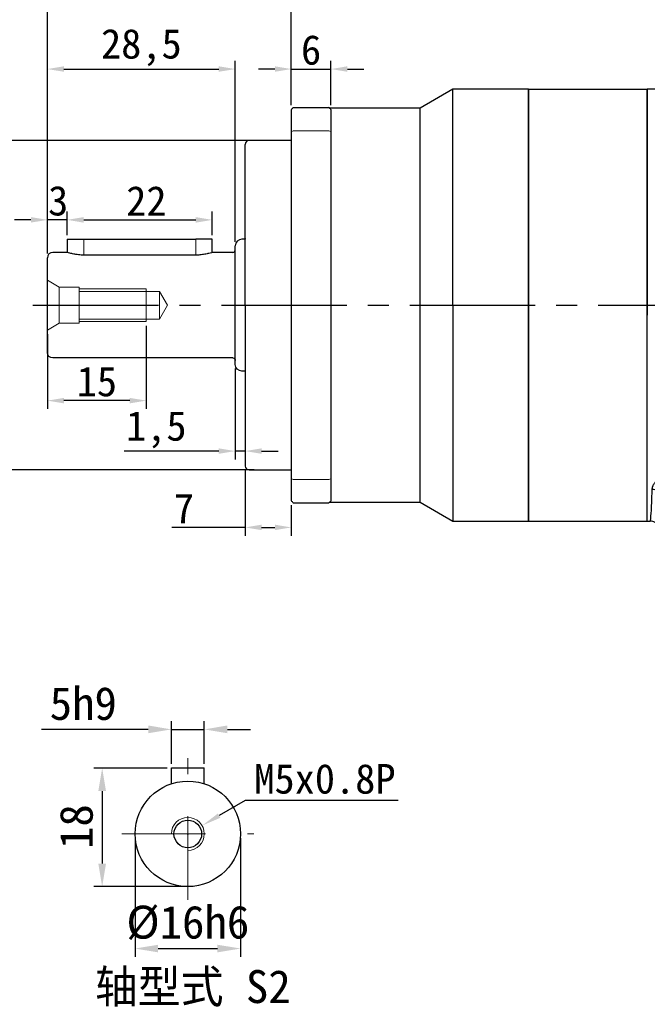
# Model space of a CAD drawing. Header units: millimetres. Extents: x 1351 to 1855, y 1009 to 1363.
# Tile 8 of 12: x 1527 to 1622, y 1135 to 1284. Entities that reach past the tile are written whole.
import ezdxf

# ---------------------------------------------------------------- set-up
doc = ezdxf.new("R2010")
doc.units = ezdxf.units.MM
doc.header["$PDSIZE"] = -5
for name, pattern in [('ACAD_ISO10W100', [18, 12, -3, 0, -3]), ('CENTER2', [28.575, 19.05, -3.175, 3.175, -3.175]), ('DASHED', [19.05, 12.7, -6.35]), ('JIS_02_2.0', [3, 2, -1])]:
    doc.linetypes.add(name, pattern=pattern)
doc.layers.get('0').update_dxf_attribs({"lineweight": 18})
doc.layers.get('Defpoints').update_dxf_attribs({"lineweight": 18})
doc.layers.add('3中心线层', color=1, linetype='CENTER2')
for name, color, linetype, lineweight in [('中心线', 7, 'JIS_02_2.0', 13), ('中心线层', 7, 'ACAD_ISO10W100', 20), ('尺寸线', 7, 'Continuous', 18), ('尺寸线层', 3, 'Continuous', 18), ('标注线', 7, 'Continuous', 20), ('粗实线', 7, 'Continuous', 50), ('细实线', 7, 'Continuous', 18)]:
    doc.layers.add(name, color=color, linetype=linetype, lineweight=lineweight)
doc.styles.add('工程字', font='txt')
doc.dimstyles.new('DIMSTYLE_17', dxfattribs={"dimtxt": 8, "dimasz": 12, "dimexe": 0.18, "dimexo": 0.0625, "dimgap": 0.09, "dimtad": 1, "dimtih": 1, "dimtoh": 1, "dimdec": 3, "dimdsep": 46, "dimtxsty": 'Standard', "dimblk": '_CAXARROW', "dimcen": 0.09, "dimdle": 24, "dimadec": 0, "dimazin": 0, "dimtfac": 0.7, "dimtdec": 3, "dimtofl": 0, "dimtmove": 0, "dimatfit": 3, "dimfxl": 1, "dimtolj": 1, "dimarcsym": 0})
doc.dimstyles.new('ISO-25', dxfattribs={"dimtxt": 4.5, "dimasz": 1, "dimexe": 1.25, "dimexo": 0.625, "dimtad": 1, "dimtxsty": '工程字', "dimcen": 2.5, "dimdle": 2, "dimadec": 0, "dimazin": 0, "dimtfac": 1, "dimtmove": 0, "dimatfit": 3, "dimfxl": 1, "dimarcsym": 0})
doc.dimstyles.new('副本 ISO-25', dxfattribs={"dimtxt": 4.5, "dimasz": 2.5, "dimexe": 1.25, "dimexo": 0.625, "dimtad": 1, "dimtxsty": '工程字', "dimcen": 2.5, "dimdle": 5, "dimadec": 0, "dimazin": 0, "dimtfac": 1, "dimtmove": 0, "dimatfit": 3, "dimfxl": 1, "dimtolj": 1, "dimarcsym": 0})

# ---------------------------------------------------------------- blocks, each defined once
blk = doc.blocks.new('*D13')
at = {"layer": 'Defpoints', "color": 0, "lineweight": -2}
for p in [(1568.38, 1285.9), (1568.38, 1270.6), (1654.38, 1240.9)]:
    blk.add_point(p, dxfattribs=at)
at = {"layer": '尺寸线层', "color": 0, "lineweight": -2}
for p, q in [((1568.38, 1271.22), (1568.38, 1287.15)), ((1654.38, 1241.52), (1654.38, 1287.15)), ((1651.88, 1285.9), (1570.88, 1285.9))]:
    blk.add_line(p, q, dxfattribs=at)
for points in [[(1570.88, 1286.32), (1570.88, 1285.48), (1568.38, 1285.9)], [(1651.88, 1285.48), (1651.88, 1286.32), (1654.38, 1285.9)]]:
    blk.add_solid(points, dxfattribs=at)
at = {"layer": '尺寸线层', "color": 0, "insert": (1611.38, 1288.77), "char_height": 4.5, "attachment_point": 5, "style": '工程字'}
blk.add_mtext('\\A1;86', dxfattribs=at)
blk = doc.blocks.new('*D14')
at = {"layer": 'Defpoints', "color": 0, "lineweight": -2}
for p in [(1531.38, 1294.74), (1531.38, 1248.1), (1684.38, 1220.37)]:
    blk.add_point(p, dxfattribs=at)
at = {"layer": '尺寸线层', "color": 0, "lineweight": -2}
for p, q in [((1531.38, 1248.72), (1531.38, 1295.99)), ((1684.38, 1221), (1684.38, 1295.99)), ((1681.88, 1294.74), (1533.88, 1294.74))]:
    blk.add_line(p, q, dxfattribs=at)
for points in [[(1533.88, 1295.16), (1533.88, 1294.32), (1531.38, 1294.74)], [(1681.88, 1294.32), (1681.88, 1295.16), (1684.38, 1294.74)]]:
    blk.add_solid(points, dxfattribs=at)
at = {"layer": '尺寸线层', "color": 0, "insert": (1607.88, 1297.62), "char_height": 4.5, "attachment_point": 5, "style": '工程字'}
blk.add_mtext('\\A1;153', dxfattribs=at)
blk = doc.blocks.new('*D21')
at = {"layer": 'Defpoints', "color": 0, "lineweight": -2}
for p in [(1555.18, 1176.54), (1550.18, 1170.68), (1555.18, 1170.68)]:
    blk.add_point(p, dxfattribs=at)
at = {"layer": '尺寸线层', "color": 0, "linetype": 'ByBlock', "lineweight": -2}
for p, q in [((1550.18, 1171.31), (1550.18, 1177.79)), ((1555.18, 1171.31), (1555.18, 1177.79)), ((1546.68, 1176.54), (1530.46, 1176.54)), ((1550.18, 1176.54), (1555.18, 1176.54)), ((1558.68, 1176.54), (1562.18, 1176.54))]:
    blk.add_line(p, q, dxfattribs=at)
at = {"layer": '尺寸线层', "color": 0, "lineweight": -2}
for points in [[(1546.68, 1175.96), (1546.68, 1177.13), (1550.18, 1176.54)], [(1558.68, 1177.13), (1558.68, 1175.96), (1555.18, 1176.54)]]:
    blk.add_solid(points, dxfattribs=at)
at = {"layer": '尺寸线层', "color": 0, "insert": (1536.82, 1180.44), "char_height": 5, "attachment_point": 5, "style": '工程字'}
blk.add_mtext('5h9', dxfattribs=at)
blk = doc.blocks.new('*D22')
at = {"layer": 'Defpoints', "color": 0, "lineweight": -2}
for p in [(1550.18, 1170.68), (1539.69, 1152.68), (1552.68, 1152.68)]:
    blk.add_point(p, dxfattribs=at)
at = {"layer": '尺寸线层', "color": 0, "linetype": 'ByBlock', "lineweight": -2}
for p, q in [((1549.55, 1170.68), (1538.44, 1170.68)), ((1539.69, 1167.18), (1539.69, 1156.18)), ((1552.05, 1152.68), (1538.44, 1152.68))]:
    blk.add_line(p, q, dxfattribs=at)
at = {"layer": '尺寸线层', "color": 0, "lineweight": -2}
for points in [[(1540.27, 1167.18), (1539.1, 1167.18), (1539.69, 1170.68)], [(1539.1, 1156.18), (1540.27, 1156.18), (1539.69, 1152.68)]]:
    blk.add_solid(points, dxfattribs=at)
at = {"layer": '尺寸线层', "color": 0, "insert": (1535.79, 1161.79), "char_height": 5, "attachment_point": 5, "rotation": 90, "style": '工程字'}
blk.add_mtext('18', dxfattribs=at)
blk = doc.blocks.new('*D23')
at = {"layer": 'Defpoints', "color": 0, "lineweight": -2}
for p in [(1544.68, 1160.68), (1560.68, 1160.68), (1560.68, 1143.29)]:
    blk.add_point(p, dxfattribs=at)
at = {"layer": '尺寸线层', "color": 0, "linetype": 'ByBlock', "lineweight": -2}
for p, q in [((1544.68, 1160.06), (1544.68, 1142.04)), ((1560.68, 1160.06), (1560.68, 1142.04)), ((1548.18, 1143.29), (1557.18, 1143.29))]:
    blk.add_line(p, q, dxfattribs=at)
at = {"layer": '尺寸线层', "color": 0, "lineweight": -2}
for points in [[(1548.18, 1143.87), (1548.18, 1142.71), (1544.68, 1143.29)], [(1557.18, 1142.71), (1557.18, 1143.87), (1560.68, 1143.29)]]:
    blk.add_solid(points, dxfattribs=at)
at = {"layer": '尺寸线层', "color": 0, "insert": (1552.68, 1147.19), "char_height": 5, "attachment_point": 5, "style": '工程字'}
blk.add_mtext('%%C16h6', dxfattribs=at)
blk = doc.blocks.new('_CAXARROW')
blk.add_hatch(color=0).paths.add_polyline_path([(0, 0), (-1, 0.125), (-1, -0.125)], flags=0)
blk = doc.blocks.new('*D24')
at = {"layer": 'Defpoints', "color": 0, "lineweight": -2}
for p in [(1554.84, 1161.94), (1550.52, 1159.42)]:
    blk.add_point(p, dxfattribs=at)
at = {"layer": '尺寸线层', "color": 0, "linetype": 'Continuous', "lineweight": -2}
for p, q in [((1561.37, 1165.76), (1557.43, 1163.46)), ((1584.6, 1165.76), (1561.37, 1165.76)), ((1552.59, 1160.68), (1552.77, 1160.68)), ((1552.68, 1160.59), (1552.68, 1160.77))]:
    blk.add_line(p, q, dxfattribs=at)
at = {"layer": '尺寸线层', "color": 0, "lineweight": -2, "xscale": 3, "yscale": 3, "zscale": 3, "rotation": 210.3010392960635}
blk.add_blockref('_CAXARROW', (1554.84, 1161.94), dxfattribs=at)
at = {"layer": '尺寸线层', "color": 0, "insert": (1573.48, 1169.01), "char_height": 4.5, "attachment_point": 5, "style": '工程字'}
blk.add_mtext('\\A1;M5x0.8P', dxfattribs=at)
blk = doc.blocks.new('_FILLED')
at = {"linetype": 'ByBlock'}
blk.add_hatch(color=0, dxfattribs=at).paths.add_polyline_path([(0, 0), (-1, 0.133), (-1, -0.133)], flags=0)
blk = doc.blocks.new('*D31')
at = {"layer": 'Defpoints', "color": 0, "lineweight": -2}
for p in [(1563.38, 1265.9), (1522.17, 1215.9), (1563.38, 1215.9)]:
    blk.add_point(p, dxfattribs=at)
at = {"layer": '尺寸线层', "color": 0, "lineweight": -2}
for p, q in [((1562.76, 1265.9), (1520.92, 1265.9)), ((1522.17, 1263.4), (1522.17, 1218.4)), ((1562.76, 1215.9), (1520.92, 1215.9))]:
    blk.add_line(p, q, dxfattribs=at)
for points in [[(1522.59, 1263.4), (1521.76, 1263.4), (1522.17, 1265.9)], [(1521.76, 1218.4), (1522.59, 1218.4), (1522.17, 1215.9)]]:
    blk.add_solid(points, dxfattribs=at)
at = {"layer": '尺寸线层', "color": 0, "insert": (1519.3, 1240.69), "char_height": 4.5, "attachment_point": 5, "rotation": 90, "style": '工程字'}
blk.add_mtext('\\A1;%%C50h7', dxfattribs=at)
blk = doc.blocks.new('*D32')
at = {"layer": 'Defpoints', "color": 0, "lineweight": -2}
for p in [(1568.38, 1285.9), (1568.38, 1274.6), (1531.38, 1252.1)]:
    blk.add_point(p, dxfattribs=at)
at = {"layer": '尺寸线层', "color": 0, "lineweight": -2}
for p, q in [((1531.38, 1252.72), (1531.38, 1287.15)), ((1568.38, 1275.22), (1568.38, 1287.15)), ((1533.88, 1285.9), (1565.88, 1285.9))]:
    blk.add_line(p, q, dxfattribs=at)
for points in [[(1533.88, 1286.32), (1533.88, 1285.48), (1531.38, 1285.9)], [(1565.88, 1285.48), (1565.88, 1286.32), (1568.38, 1285.9)]]:
    blk.add_solid(points, dxfattribs=at)
at = {"layer": '尺寸线层', "color": 0, "insert": (1548.54, 1288.77), "char_height": 4.5, "attachment_point": 5, "style": '工程字'}
blk.add_mtext('\\A1;37', dxfattribs=at)
blk = doc.blocks.new('*D33')
at = {"layer": 'Defpoints', "color": 0, "lineweight": -2}
for p in [(1531.38, 1253.84), (1534.38, 1250.9), (1531.38, 1248.1)]:
    blk.add_point(p, dxfattribs=at)
at = {"layer": '尺寸线层', "color": 0, "lineweight": -2}
for p, q in [((1531.38, 1248.72), (1531.38, 1255.09)), ((1534.38, 1251.52), (1534.38, 1255.09)), ((1528.88, 1253.84), (1526.38, 1253.84)), ((1534.38, 1253.84), (1531.38, 1253.84)), ((1536.88, 1253.84), (1539.38, 1253.84))]:
    blk.add_line(p, q, dxfattribs=at)
for points in [[(1528.88, 1253.43), (1528.88, 1254.26), (1531.38, 1253.84)], [(1536.88, 1254.26), (1536.88, 1253.43), (1534.38, 1253.84)]]:
    blk.add_solid(points, dxfattribs=at)
at = {"layer": '尺寸线层', "color": 0, "insert": (1533.01, 1256.72), "char_height": 4.5, "attachment_point": 5, "style": '工程字'}
blk.add_mtext('\\A1;3', dxfattribs=at)
blk = doc.blocks.new('*D34')
at = {"layer": 'Defpoints', "color": 0, "lineweight": -2}
for p in [(1556.38, 1253.84), (1534.38, 1250.9), (1556.38, 1250.9)]:
    blk.add_point(p, dxfattribs=at)
at = {"layer": '尺寸线层', "color": 0, "lineweight": -2}
for p, q in [((1534.38, 1251.52), (1534.38, 1255.09)), ((1556.38, 1251.52), (1556.38, 1255.09)), ((1536.88, 1253.84), (1553.88, 1253.84))]:
    blk.add_line(p, q, dxfattribs=at)
for points in [[(1536.88, 1254.26), (1536.88, 1253.42), (1534.38, 1253.84)], [(1553.88, 1253.42), (1553.88, 1254.26), (1556.38, 1253.84)]]:
    blk.add_solid(points, dxfattribs=at)
at = {"layer": '尺寸线层', "color": 0, "insert": (1546.39, 1256.72), "char_height": 4.5, "attachment_point": 5, "style": '工程字'}
blk.add_mtext('\\A1;22', dxfattribs=at)
blk = doc.blocks.new('*D35')
at = {"layer": 'Defpoints', "color": 0, "lineweight": -2}
for p in [(1559.88, 1231.9), (1561.38, 1227.47), (1559.88, 1218.76)]:
    blk.add_point(p, dxfattribs=at)
at = {"layer": '尺寸线层', "color": 0, "lineweight": -2}
for p, q in [((1559.88, 1231.27), (1559.88, 1217.51)), ((1561.38, 1226.85), (1561.38, 1217.51)), ((1557.38, 1218.76), (1543.01, 1218.76)), ((1561.38, 1218.76), (1559.88, 1218.76)), ((1563.88, 1218.76), (1566.38, 1218.76))]:
    blk.add_line(p, q, dxfattribs=at)
for points in [[(1557.38, 1218.35), (1557.38, 1219.18), (1559.88, 1218.76)], [(1563.88, 1219.18), (1563.88, 1218.35), (1561.38, 1218.76)]]:
    blk.add_solid(points, dxfattribs=at)
at = {"layer": '尺寸线层', "color": 0, "insert": (1547.9, 1222.01), "char_height": 4.5, "attachment_point": 5, "style": '工程字'}
blk.add_mtext('\\A1;1,5', dxfattribs=at)
blk = doc.blocks.new('*D36')
at = {"layer": 'Defpoints', "color": 0, "lineweight": -2}
for p in [(1574.38, 1276.72), (1568.38, 1270.6), (1574.38, 1270.6)]:
    blk.add_point(p, dxfattribs=at)
at = {"layer": '尺寸线层', "color": 0, "lineweight": -2}
for p, q in [((1568.38, 1271.22), (1568.38, 1277.97)), ((1574.38, 1271.22), (1574.38, 1277.97)), ((1565.88, 1276.72), (1563.38, 1276.72)), ((1568.38, 1276.72), (1574.38, 1276.72)), ((1576.88, 1276.72), (1579.38, 1276.72))]:
    blk.add_line(p, q, dxfattribs=at)
for points in [[(1565.88, 1276.31), (1565.88, 1277.14), (1568.38, 1276.72)], [(1576.88, 1277.14), (1576.88, 1276.31), (1574.38, 1276.72)]]:
    blk.add_solid(points, dxfattribs=at)
at = {"layer": '尺寸线层', "color": 0, "insert": (1571.38, 1279.6), "char_height": 4.5, "attachment_point": 5, "style": '工程字'}
blk.add_mtext('\\A1;6', dxfattribs=at)
blk = doc.blocks.new('*D37')
at = {"layer": 'Defpoints', "color": 0, "lineweight": -2}
for p in [(1561.38, 1216.5), (1568.38, 1211.2), (1568.38, 1207.18)]:
    blk.add_point(p, dxfattribs=at)
at = {"layer": '尺寸线层', "color": 0, "lineweight": -2}
for p, q in [((1561.38, 1215.87), (1561.38, 1205.93)), ((1568.38, 1210.57), (1568.38, 1205.93)), ((1561.38, 1207.18), (1550.26, 1207.18)), ((1563.88, 1207.18), (1565.88, 1207.18))]:
    blk.add_line(p, q, dxfattribs=at)
for points in [[(1563.88, 1207.6), (1563.88, 1206.77), (1561.38, 1207.18)], [(1565.88, 1206.77), (1565.88, 1207.6), (1568.38, 1207.18)]]:
    blk.add_solid(points, dxfattribs=at)
at = {"layer": '尺寸线层', "color": 0, "insert": (1552.1, 1210.06), "char_height": 4.5, "attachment_point": 5, "style": '工程字'}
blk.add_mtext('\\A1;7', dxfattribs=at)
blk = doc.blocks.new('*D38')
at = {"layer": 'Defpoints', "color": 0, "lineweight": -2}
for p in [(1546.38, 1238.4), (1531.38, 1237.11), (1531.38, 1226.42)]:
    blk.add_point(p, dxfattribs=at)
at = {"layer": '尺寸线层', "color": 0, "lineweight": -2}
for p, q in [((1546.38, 1237.77), (1546.38, 1225.17)), ((1531.38, 1236.48), (1531.38, 1225.17)), ((1543.88, 1226.42), (1533.88, 1226.42))]:
    blk.add_line(p, q, dxfattribs=at)
for points in [[(1533.88, 1226.83), (1533.88, 1226), (1531.38, 1226.42)], [(1543.88, 1226), (1543.88, 1226.83), (1546.38, 1226.42)]]:
    blk.add_solid(points, dxfattribs=at)
at = {"layer": '尺寸线层', "color": 0, "insert": (1538.88, 1229.29), "char_height": 4.5, "attachment_point": 5, "style": '工程字'}
blk.add_mtext('\\A1;15', dxfattribs=at)
blk = doc.blocks.new('*D39')
at = {"layer": 'Defpoints', "color": 0, "lineweight": -2}
for p in [(1559.88, 1276.72), (1559.88, 1249.9), (1531.38, 1248.1)]:
    blk.add_point(p, dxfattribs=at)
at = {"layer": '尺寸线层', "color": 0, "lineweight": -2}
for p, q in [((1531.38, 1248.72), (1531.38, 1277.97)), ((1559.88, 1250.52), (1559.88, 1277.97)), ((1533.88, 1276.72), (1557.38, 1276.72))]:
    blk.add_line(p, q, dxfattribs=at)
for points in [[(1533.88, 1277.14), (1533.88, 1276.31), (1531.38, 1276.72)], [(1557.38, 1276.31), (1557.38, 1277.14), (1559.88, 1276.72)]]:
    blk.add_solid(points, dxfattribs=at)
at = {"layer": '尺寸线层', "color": 0, "insert": (1545.63, 1279.98), "char_height": 4.5, "attachment_point": 5, "style": '工程字'}
blk.add_mtext('\\A1;28,5', dxfattribs=at)
blk = doc.blocks.new('D64')
at = {"linetype": 'Continuous', "lineweight": 30}
for p, q in [((5.5, 62.01), (3.83, 61.04)), ((25.36, 62.28), (6.49, 62.28)), ((2.83, 60.78), (-2.64, 60.78)), ((-2.64, 28.03), (-2.64, 60.78)), ((26.36, 49.53), (26.36, 53.03)), ((29.36, 49.03), (26.86, 49.03)), ((-2.64, -4.72), (-2.64, 28.03)), ((50.36, 9), (50.36, 28.03)), ((50.86, 8.5), (58.36, 8.5)), ((59.36, -8.47), (59.36, 7.5)), ((-2.64, -4.72), (-2.2, -4.72)), ((-0.64, -8.47), (-0.64, -6.47)), ((-0.32, -8.47), (-0.64, -8.47)), ((0, -8.47), (-0.32, -8.47)), ((10.84, -8.47), (0, -8.47)), ((11.9, -8.47), (10.84, -8.47)), ((46.83, -8.47), (11.9, -8.47)), ((47.88, -8.47), (46.83, -8.47)), ((58.73, -8.47), (47.88, -8.47)), ((59.05, -8.47), (58.73, -8.47)), ((59.36, -8.47), (59.05, -8.47))]:
    blk.add_line(p, q, dxfattribs=at)
at = {"linetype": 'Continuous', "lineweight": 25}
for p, q in [((6.49, 7.58), (6.49, 62.28)), ((26.36, 61.03), (26.36, 61.28)), ((2.83, 60.78), (2.83, 5.7)), ((25.99, 15.22), (25.99, 28.03)), ((11.9, 11.93), (24.85, 11.93)), ((11.9, 11), (11.9, 11.93)), ((11.9, 11), (24.86, 11)), ((11.9, -8.47), (11.9, 11)), ((24.86, 11), (25.86, 11)), ((25.86, 11), (25.86, 8.99)), ((25.99, 9.12), (25.99, 11.83)), ((10.84, 9.91), (10.84, -8.47)), ((25.86, 8.99), (25.99, 9.12)), ((26.99, 8.12), (26.86, 7.99)), ((26.86, 7.99), (46.83, 7.99)), ((29.36, 8.12), (26.99, 8.12)), ((29.36, 8.12), (29.36, 8.62)), ((46.83, 6.99), (46.83, 7.99)), ((58.05, 8.18), (58.36, 8.5)), ((59.36, 7.5), (59.05, 7.18)), ((46.83, 6.99), (46.83, -8.47)), ((47.88, 6.99), (47.88, -8.47)), ((59.05, -1.12), (59.05, 7.18)), ((0, 0), (0, -8.47)), ((-0.32, -1.39), (-0.32, -8.47)), ((59.05, -8.47), (59.05, -1.12))]:
    blk.add_line(p, q, dxfattribs=at)
at = {"linetype": 'Continuous', "lineweight": 25, "flags": 128}
for points in [[(24.85, 11.93), (25.04, 11.94), (25.23, 11.97), (25.4, 12.01), (25.55, 12.07), (25.68, 12.14), (25.77, 12.22), (25.83, 12.31), (25.85, 12.4)], [(47.88, 6.99), (47.87, 7.19), (47.84, 7.37), (47.79, 7.54), (47.73, 7.7), (47.65, 7.82), (47.56, 7.91), (47.46, 7.97), (47.35, 7.99)]]:
    blk.add_lwpolyline(points, dxfattribs=at)
at = {"linetype": 'Continuous', "lineweight": 30}
for centre, radius, start, end in [((6.49, 60.29), 1.99, 90, 120), ((2.83, 62.76), 1.99, 270, 299.9873), ((29.36, 28.03), 21, 0, 90)]:
    blk.add_arc(centre, radius, start, end, dxfattribs=at)
at = {"linetype": 'Continuous', "lineweight": 25}
blk.add_arc((58.05, 7.18), 1, 0.0209, 89.9797, dxfattribs=at)
at = {"linetype": 'Continuous', "lineweight": 30}
for centre, major_axis, ratio, start_param, end_param in [((26.36, 57.03), (0, 4), 0.017455, 0, 3.141593), ((58.36, 7.5), (0.707, 0.707), 0.999695, 5.497939, 7.068431)]:
    blk.add_ellipse(centre, major_axis=major_axis, ratio=ratio, start_param=start_param, end_param=end_param, dxfattribs=at)
at = {"linetype": 'Continuous', "lineweight": 25}
for centre, major_axis, start_param, end_param in [((26.36, 28.03), (0, 21.5), 0.000406, 1.570796), ((25.93, 13.53), (0, 4), 5.149766, 10.558197), ((25.81, 11), (0, 2.99), 4.712389, 5.201566), ((29.36, 8.5), (21.5, 0), 4.712389, 6.282779), ((46.83, 8.01), (0.988, 0), 4.712389, 5.269966), ((29.36, 8.5), (34, 0), 5.269966, 5.707865), ((57.06, 8.18), (0.988, 0), 5.706902, 6.266003)]:
    blk.add_ellipse(centre, major_axis=major_axis, ratio=0.017455, start_param=start_param, end_param=end_param, dxfattribs=at)
blk.add_ellipse((25.93, 42.53), major_axis=(0, 4), ratio=0.017455, dxfattribs=at)
for points, knots in [([(5.5, 62.01), (5.5, 62.01), (5.5, 62.01), (5.5, 61.99), (5.5, 61.97), (5.5, 61.93), (5.5, 61.89), (5.5, 61.83), (5.5, 61.77), (5.5, 61.69), (5.5, 61.61), (5.5, 61.51), (5.5, 61.41), (5.5, 61.29), (5.5, 61.17), (5.5, 61.03), (5.5, 60.89), (5.5, 60.74), (5.5, 60.57), (5.5, 60.4), (5.5, 60.22), (5.5, 60.03), (5.5, 59.82), (5.5, 59.61), (5.5, 59.39), (5.5, 59.16), (5.5, 58.93), (5.5, 58.68), (5.5, 58.42), (5.5, 58.16), (5.5, 57.88), (5.5, 57.6), (5.5, 57.31), (5.5, 57.01), (5.5, 56.7), (5.5, 56.38), (5.5, 56.05), (5.5, 55.72), (5.5, 55.38), (5.5, 55.03), (5.5, 54.67), (5.5, 54.3), (5.5, 53.93), (5.5, 53.54), (5.5, 53.16), (5.5, 52.76), (5.5, 52.35), (5.5, 51.94), (5.5, 51.53), (5.5, 51.1), (5.5, 50.67), (5.5, 50.23), (5.5, 49.78), (5.5, 49.33), (5.5, 48.88), (5.5, 48.41), (5.5, 47.94), (5.5, 47.47), (5.5, 46.98), (5.5, 46.5), (5.5, 46), (5.5, 45.51), (5.5, 45), (5.5, 44.49), (5.5, 43.98), (5.5, 43.46), (5.5, 42.94), (5.5, 42.26), (5.5, 41.41), (5.5, 40.39), (5.5, 39.36), (5.5, 38.32), (5.5, 37.26), (5.5, 36.2), (5.5, 35.13), (5.5, 34.05), (5.5, 32.96), (5.5, 31.87), (5.5, 30.77), (5.5, 29.67), (5.5, 28.57), (5.5, 27.47), (5.5, 26.37), (5.5, 25.27), (5.5, 24.18), (5.5, 23.09), (5.5, 22), (5.5, 20.92), (5.5, 19.85), (5.5, 18.78), (5.5, 17.73), (5.5, 16.69), (5.5, 15.65), (5.5, 14.63), (5.5, 13.63), (5.5, 12.64), (5.5, 11.67), (5.5, 10.71), (5.5, 9.77), (5.5, 8.85), (5.5, 7.96), (5.5, 7.08), (5.5, 6.51), (5.5, 6.23)], [0, 0, 0, 0, 0.007576, 0.015152, 0.022728, 0.030304, 0.037879, 0.045455, 0.053031, 0.060607, 0.068183, 0.075759, 0.083335, 0.090911, 0.098486, 0.106062, 0.113638, 0.121214, 0.12879, 0.136366, 0.143942, 0.151518, 0.159093, 0.166669, 0.174245, 0.181821, 0.189397, 0.196973, 0.204549, 0.212125, 0.2197, 0.227276, 0.234852, 0.242428, 0.250004, 0.25758, 0.265156, 0.272732, 0.280307, 0.287883, 0.295459, 0.303035, 0.310611, 0.318187, 0.325763, 0.333339, 0.340914, 0.34849, 0.356066, 0.363642, 0.371218, 0.378794, 0.38637, 0.393946, 0.401521, 0.409097, 0.416673, 0.424249, 0.431825, 0.439401, 0.446977, 0.454553, 0.462128, 0.469704, 0.47728, 0.484856, 0.492432, 0.500008, 0.514293, 0.528579, 0.542864, 0.55715, 0.571435, 0.585721, 0.600006, 0.614292, 0.628577, 0.642863, 0.657148, 0.671434, 0.685719, 0.700005, 0.71429, 0.728576, 0.742861, 0.757147, 0.771432, 0.785718, 0.800003, 0.814289, 0.828574, 0.84286, 0.857145, 0.871431, 0.885716, 0.900002, 0.914287, 0.928573, 0.942858, 0.957144, 0.971429, 0.985715, 1, 1, 1, 1]), ([(26.36, 61.28), (26.36, 61.28), (26.35, 61.27), (26.35, 61.26), (26.34, 61.24), (26.33, 61.21), (26.32, 61.17), (26.31, 61.12), (26.3, 61.07), (26.28, 60.94), (26.25, 60.68), (26.22, 60.21), (26.18, 59.59), (26.13, 58.61), (26.08, 57.05), (26.01, 54.7), (25.96, 51.91), (25.91, 48.73), (25.87, 45.2), (25.83, 41.39), (25.81, 37.35), (25.79, 33.16), (25.78, 28.89), (25.78, 25.32), (25.79, 22.49), (25.8, 20.39), (25.81, 18.32), (25.82, 16.63), (25.83, 15.3), (25.84, 14.32), (25.84, 13.35), (25.85, 12.72), (25.85, 12.4)], [0, 0, 0, 0, 0.007823, 0.01564, 0.023454, 0.031265, 0.039077, 0.046892, 0.05471, 0.062535, 0.093793, 0.125059, 0.156317, 0.187583, 0.250074, 0.312564, 0.375052, 0.437539, 0.500025, 0.56251, 0.624994, 0.687477, 0.74996, 0.812443, 0.843697, 0.874959, 0.906213, 0.937475, 0.953113, 0.968735, 0.984359, 1, 1, 1, 1]), ([(3.83, 5.89), (3.83, 8.24), (3.83, 10.9), (3.83, 16.62), (3.83, 19.68), (3.83, 25.95), (3.83, 29.15), (3.83, 35.44), (3.83, 38.53), (3.83, 44.33), (3.83, 47.04), (3.83, 51.87), (3.83, 53.98), (3.83, 57.44), (3.83, 58.78), (3.83, 60.58), (3.83, 61.04), (3.83, 61.04)], [0, 0, 0, 0, 0.125, 0.125, 0.25, 0.25, 0.375, 0.375, 0.5, 0.5, 0.625, 0.625, 0.75, 0.75, 0.875, 0.875, 1, 1, 1, 1]), ([(25.99, 15.22), (25.99, 15.18), (25.99, 15.09), (26, 14.96), (26.02, 14.82), (26.04, 14.68), (26.06, 14.54), (26.1, 14.29), (26.15, 13.95), (26.18, 13.52), (26.15, 13.09), (26.09, 12.71), (26.04, 12.37), (26, 12.1), (25.99, 11.92), (25.99, 11.83)], [0, 0, 0, 0, 0.040755, 0.081897, 0.123461, 0.165483, 0.207997, 0.251035, 0.383966, 0.501369, 0.618401, 0.750462, 0.835256, 0.918346, 1, 1, 1, 1]), ([(6.49, 7.58), (6.64, 7.72), (6.92, 8.01), (7.36, 8.45), (7.82, 8.9), (8.29, 9.38), (8.78, 9.87), (9.28, 10.38), (9.62, 10.73), (9.79, 10.9)], [0, 0, 0, 0, 0.130778, 0.265579, 0.404405, 0.547258, 0.69414, 0.845054, 1, 1, 1, 1]), ([(9.79, 10.9), (9.84, 10.95), (9.93, 11.05), (10.09, 11.18), (10.24, 11.31), (10.39, 11.42), (10.55, 11.52), (10.73, 11.63), (10.94, 11.73), (11.18, 11.82), (11.42, 11.88), (11.66, 11.92), (11.82, 11.93), (11.9, 11.93)], [0, 0, 0, 0, 0.089644, 0.176213, 0.259904, 0.340931, 0.419533, 0.495971, 0.603505, 0.706475, 0.806024, 0.903416, 1, 1, 1, 1]), ([(9.79, 10.9), (9.98, 10.77), (10.17, 10.61), (10.54, 10.27), (10.7, 10.09), (10.84, 9.91)], [0, 0, 0, 0, 0.5, 0.5, 1, 1, 1, 1]), ([(11.9, 11), (11.88, 11), (11.83, 11), (11.77, 10.98), (11.7, 10.96), (11.63, 10.93), (11.57, 10.89), (11.5, 10.85), (11.43, 10.79), (11.37, 10.73), (11.27, 10.62), (11.14, 10.45), (10.98, 10.2), (10.89, 10.01), (10.84, 9.91)], [0, 0, 0, 0, 0.040766, 0.082342, 0.125323, 0.170248, 0.217591, 0.267757, 0.321087, 0.377865, 0.438325, 0.59803, 0.784876, 1, 1, 1, 1]), ([(10.84, 9.91), (10.69, 9.73), (10.39, 9.39), (9.93, 8.87), (9.48, 8.37), (9.04, 7.86), (8.6, 7.37), (8.16, 6.88), (7.87, 6.55), (7.72, 6.39)], [0, 0, 0, 0, 0.144654, 0.288698, 0.432138, 0.574981, 0.717234, 0.858905, 1, 1, 1, 1]), ([(25.86, 8.99), (25.86, 8.96), (25.86, 8.89), (25.88, 8.8), (25.9, 8.7), (25.93, 8.61), (25.97, 8.52), (26.02, 8.43), (26.08, 8.36), (26.15, 8.28), (26.22, 8.22), (26.3, 8.16), (26.39, 8.11), (26.47, 8.07), (26.57, 8.03), (26.66, 8.01), (26.76, 7.99), (26.82, 7.99), (26.86, 7.99)], [0, 0, 0, 0, 0.062521, 0.125033, 0.187539, 0.250038, 0.312533, 0.375024, 0.437512, 0.5, 0.562488, 0.624976, 0.687467, 0.749962, 0.812461, 0.874967, 0.937479, 1, 1, 1, 1]), ([(26.99, 8.12), (26.73, 8.12), (26.47, 8.23), (26.1, 8.6), (25.99, 8.86), (25.99, 9.12)], [0, 0, 0, 0, 0.5, 0.5, 1, 1, 1, 1]), ([(6.49, 7.58), (6.72, 7.44), (6.96, 7.26), (7.39, 6.84), (7.58, 6.61), (7.72, 6.39)], [0, 0, 0, 0, 0.5, 0.5, 1, 1, 1, 1]), ([(3.83, 5.89), (3.96, 5.92), (4.23, 5.98), (4.65, 6.07), (5.07, 6.15), (5.36, 6.2), (5.5, 6.23)], [0, 0, 0, 0, 0.251554, 0.502005, 0.751451, 1, 1, 1, 1]), ([(5.5, 6.23), (5.59, 6.07), (5.67, 5.89), (5.78, 5.51), (5.82, 5.31), (5.84, 5.12)], [0, 0, 0, 0, 0.5, 0.5, 1, 1, 1, 1]), ([(7.72, 6.39), (7.66, 6.33), (7.55, 6.2), (7.34, 5.99), (7.15, 5.82), (6.97, 5.68), (6.8, 5.55), (6.59, 5.41), (6.34, 5.28), (6.09, 5.18), (5.92, 5.14), (5.84, 5.12)], [0, 0, 0, 0, 0.107061, 0.210621, 0.356254, 0.427351, 0.502144, 0.633578, 0.759733, 0.881532, 1, 1, 1, 1]), ([(-1.29, 1.32), (-1.2, 1.42), (-1.01, 1.62), (-0.71, 1.93), (-0.4, 2.26), (-0.08, 2.59), (0.25, 2.94), (0.59, 3.3), (0.94, 3.67), (1.3, 4.05), (1.67, 4.45), (2.05, 4.85), (2.43, 5.27), (2.7, 5.56), (2.83, 5.7)], [0, 0, 0, 0, 0.075346, 0.152128, 0.230351, 0.31002, 0.391142, 0.473719, 0.557757, 0.64326, 0.730232, 0.818677, 0.908599, 1, 1, 1, 1]), ([(3.93, 4.63), (3.81, 4.49), (3.57, 4.2), (3.22, 3.78), (2.87, 3.36), (2.53, 2.96), (2.19, 2.56), (1.86, 2.17), (1.53, 1.79), (1.21, 1.41), (0.9, 1.05), (0.59, 0.69), (0.29, 0.34), (0.1, 0.11), (0, 0)], [0, 0, 0, 0, 0.086438, 0.172282, 0.25754, 0.342222, 0.426334, 0.509888, 0.592892, 0.675356, 0.757288, 0.8387, 0.9196, 1, 1, 1, 1]), ([(2.83, 5.7), (2.87, 5.72), (2.96, 5.74), (3.1, 5.78), (3.26, 5.82), (3.44, 5.85), (3.63, 5.88), (3.76, 5.88), (3.83, 5.89)], [0, 0, 0, 0, 0.114429, 0.249717, 0.405886, 0.582962, 0.780983, 1, 1, 1, 1]), ([(2.83, 5.7), (2.87, 5.69), (2.94, 5.66), (3.03, 5.61), (3.12, 5.56), (3.2, 5.52), (3.27, 5.47), (3.33, 5.43), (3.38, 5.39), (3.47, 5.32), (3.6, 5.21), (3.76, 5.05), (3.84, 4.94), (3.88, 4.88)], [0, 0, 0, 0, 0.087363, 0.168399, 0.242661, 0.30982, 0.36965, 0.42201, 0.466822, 0.504056, 0.673059, 0.83898, 1, 1, 1, 1]), ([(3.83, 5.89), (3.86, 5.74), (3.88, 5.58), (3.9, 5.24), (3.9, 5.06), (3.88, 4.88)], [0, 0, 0, 0, 0.5, 0.5, 1, 1, 1, 1]), ([(3.87, 4.86), (3.86, 4.85), (3.85, 4.83), (3.83, 4.82), (3.83, 4.81)], [0, 0, 0, 0, 0.481774, 1, 1, 1, 1]), ([(5.84, 5.12), (5.74, 5.1), (5.53, 5.06), (5.21, 4.99), (4.89, 4.91), (4.57, 4.82), (4.25, 4.73), (4.04, 4.67), (3.93, 4.63)], [0, 0, 0, 0, 0.157533, 0.31869, 0.483494, 0.651967, 0.824129, 1, 1, 1, 1]), ([(-2.2, -4.72), (-2.15, -4.72), (-2.09, -4.31), (-1.99, -2.68), (-1.94, -1.47), (-1.89, 0.1)], [0, 0, 0, 0, 0.5, 0.5, 1, 1, 1, 1]), ([(-1.89, 0.1), (-1.88, 0.13), (-1.88, 0.2), (-1.86, 0.3), (-1.84, 0.4), (-1.81, 0.5), (-1.77, 0.61), (-1.71, 0.74), (-1.62, 0.92), (-1.47, 1.12), (-1.35, 1.25), (-1.29, 1.32)], [0, 0, 0, 0, 0.083134, 0.166095, 0.249025, 0.332062, 0.415344, 0.499011, 0.66651, 0.833133, 1, 1, 1, 1]), ([(-1.89, 0.1), (-1.64, 0.1), (-1.38, 0.04), (-0.92, -0.18), (-0.73, -0.35), (-0.61, -0.53)], [0, 0, 0, 0, 0.5, 0.5, 1, 1, 1, 1]), ([(-1.29, 1.32), (-1.08, 1.25), (-0.85, 1.13), (-0.45, 0.8), (-0.28, 0.6), (-0.17, 0.39)], [0, 0, 0, 0, 0.5, 0.5, 1, 1, 1, 1]), ([(0, 0), (-0.02, -0.05), (-0.06, -0.14), (-0.12, -0.31), (-0.18, -0.49), (-0.25, -0.72), (-0.29, -0.97), (-0.32, -1.21), (-0.32, -1.34), (-0.32, -1.39)], [0, 0, 0, 0, 0.099781, 0.215979, 0.348602, 0.497652, 0.715043, 0.882495, 1, 1, 1, 1]), ([(-0.61, -0.53), (-0.51, -0.67), (-0.44, -0.81), (-0.35, -1.11), (-0.32, -1.25), (-0.32, -1.39)], [0, 0, 0, 0, 0.5, 0.5, 1, 1, 1, 1])]:
    blk.add_open_spline(points, degree=3, knots=knots, dxfattribs=at)
at = {"linetype": 'Continuous', "lineweight": 30}
for points, knots in [([(25.36, 62.28), (25.4, 62.27), (25.47, 62.27), (25.57, 62.26), (25.68, 62.23), (25.79, 62.18), (25.89, 62.13), (25.98, 62.06), (26.09, 61.97), (26.2, 61.84), (26.29, 61.67), (26.35, 61.48), (26.36, 61.34), (26.36, 61.28)], [0, 0, 0, 0, 0.065607, 0.133699, 0.204011, 0.276206, 0.349882, 0.42458, 0.499802, 0.61623, 0.740498, 0.8696, 1, 1, 1, 1]), ([(26.86, 49.03), (26.84, 49.03), (26.79, 49.03), (26.73, 49.04), (26.67, 49.06), (26.62, 49.09), (26.58, 49.11), (26.55, 49.13), (26.53, 49.15), (26.52, 49.16), (26.48, 49.2), (26.42, 49.28), (26.37, 49.4), (26.37, 49.48), (26.36, 49.53)], [0, 0, 0, 0, 0.093918, 0.181291, 0.260181, 0.329119, 0.387102, 0.43352, 0.46805, 0.490553, 0.500987, 0.673892, 0.841975, 1, 1, 1, 1]), ([(50.86, 8.5), (50.84, 8.5), (50.8, 8.5), (50.74, 8.51), (50.68, 8.53), (50.62, 8.56), (50.56, 8.6), (50.5, 8.65), (50.4, 8.77), (50.38, 8.9), (50.36, 9)], [0, 0, 0, 0, 0.077913, 0.1589, 0.242459, 0.327974, 0.414729, 0.501941, 0.643652, 1, 1, 1, 1]), ([(-0.91, -5.46), (-1.04, -5.24), (-1.23, -5.05), (-1.69, -4.79), (-1.95, -4.72), (-2.2, -4.72)], [0, 0, 0, 0, 0.5, 0.5, 1, 1, 1, 1]), ([(-0.64, -6.47), (-0.64, -6.31), (-0.66, -6.14), (-0.75, -5.79), (-0.82, -5.62), (-0.91, -5.46)], [0, 0, 0, 0, 0.5, 0.5, 1, 1, 1, 1])]:
    blk.add_open_spline(points, degree=3, knots=knots, dxfattribs=at)
at = {"linetype": 'Continuous', "lineweight": 25}
for points in [[(6.49, 7.58), (6.2, 6.99), (5.87, 6.48), (5.5, 6.23)], [(3.88, 4.88), (3.88, 4.88), (3.87, 4.87), (3.87, 4.86)], [(3.88, 4.88), (3.9, 4.8), (3.92, 4.72), (3.93, 4.63)], [(-0.17, 0.39), (-0.1, 0.26), (-0.04, 0.13), (0, 0)]]:
    blk.add_open_spline(points, degree=3, dxfattribs=at)

msp = doc.modelspace()

# ---------------------------------------------------------------- linework, layer by layer
for p, q in [((1568.6849, 1267.3557), (1574.0849, 1267.3557)), ((1561.3558, 1240.8982), (1561.3558, 1250.8982)), ((1561.3558, 1240.8982), (1561.3849, 1240.8982)), ((1561.3558, 1230.8982), (1561.3558, 1240.8982)), ((1568.6849, 1214.4406), (1574.0849, 1214.4406))]:
    msp.add_line(p, q)
for points in [[(1568.3849, 1267.242), (1568.4849, 1267.28), (1568.5849, 1267.3179), (1568.6849, 1267.3557)], [(1574.3849, 1267.242), (1574.2849, 1267.28), (1574.1849, 1267.3179), (1574.0849, 1267.3557)], [(1568.3849, 1214.5543), (1568.4849, 1214.5163), (1568.5849, 1214.4784), (1568.6849, 1214.4406)], [(1574.3849, 1214.5543), (1574.2849, 1214.5163), (1574.1849, 1214.4784), (1574.0849, 1214.4406)]]:
    msp.add_open_spline(points, degree=3)
at = {"layer": '3中心线层'}
msp.add_line((1529.1893, 1240.8982), (1654.3849, 1240.8982), dxfattribs=at)
at = {"layer": '中心线', "color": 0, "linetype": 'ByBlock'}
for p, q in [((1536.8849, 1250.8982), (1536.8849, 1248.4975)), ((1553.8849, 1250.8982), (1553.8849, 1248.4975)), ((1531.3849, 1244.6874), (1533.1849, 1243.6482)), ((1533.1849, 1243.6482), (1536.1849, 1243.6482)), ((1533.1849, 1243.6482), (1533.1849, 1238.1482)), ((1536.1849, 1243.6482), (1536.1849, 1238.1482)), ((1536.1849, 1243.3982), (1546.3849, 1243.3982)), ((1536.1849, 1242.9982), (1548.3849, 1242.9982)), ((1546.3849, 1243.3982), (1546.3849, 1238.3982)), ((1548.3849, 1242.9982), (1549.5973, 1240.8982)), ((1548.3849, 1242.9982), (1548.3849, 1238.7982)), ((1548.3849, 1238.7982), (1549.5973, 1240.8982)), ((1536.1849, 1238.7982), (1548.3849, 1238.7982)), ((1536.1849, 1238.3982), (1546.3849, 1238.3982)), ((1531.3849, 1237.1089), (1533.1849, 1238.1482)), ((1533.1849, 1238.1482), (1536.1849, 1238.1482))]:
    msp.add_line(p, q, dxfattribs=at)
at = {"layer": '中心线层', "color": 0, "linetype": 'DASHED'}
for p, q in [((1552.6794, 1150.6825), (1552.6794, 1172.1825)), ((1542.6794, 1160.6825), (1562.6794, 1160.6825))]:
    msp.add_line(p, q, dxfattribs=at)
at = {"layer": '粗实线', "color": 0, "lineweight": 30}
for p, q in [((1592.8849, 1273.6482), (1587.9485, 1270.7982)), ((1604.3849, 1273.6482), (1592.8849, 1273.6482)), ((1592.8849, 1240.8982), (1592.8849, 1273.6482)), ((1604.3849, 1208.1482), (1604.3849, 1273.6482)), ((1604.3849, 1240.8982), (1604.3849, 1273.6482)), ((1568.3849, 1267.242), (1568.3849, 1270.5982)), ((1568.6849, 1270.8982), (1574.0849, 1270.8982)), ((1587.9485, 1270.7982), (1574.1849, 1270.7982)), ((1574.3849, 1270.5982), (1574.3849, 1267.242)), ((1587.9485, 1240.8982), (1587.9485, 1270.7982)), ((1568.3849, 1214.5543), (1568.3849, 1267.242)), ((1574.3849, 1267.242), (1574.3849, 1240.8982)), ((1561.3849, 1240.8982), (1561.3849, 1265.2982)), ((1568.3849, 1265.8982), (1561.9849, 1265.8982)), ((1534.3849, 1250.8982), (1534.3849, 1248.8982)), ((1534.3849, 1250.8982), (1536.8849, 1250.8982)), ((1536.8849, 1250.8982), (1553.8849, 1250.8982)), ((1556.3849, 1250.8982), (1553.8849, 1250.8982)), ((1556.3849, 1248.8982), (1556.3849, 1250.8982)), ((1561.356, 1250.8982), (1560.8849, 1250.8982)), ((1561.3849, 1251.0048), (1561.3558, 1250.8982)), ((1534.3849, 1248.8982), (1532.1849, 1248.8982)), ((1559.4849, 1248.8982), (1556.3849, 1248.8982)), ((1559.8849, 1231.8982), (1559.8849, 1249.8982)), ((1531.3849, 1233.6982), (1531.3849, 1248.0982)), ((1553.8849, 1248.4975), (1536.8849, 1248.4975)), ((1561.3849, 1240.8982), (1561.3849, 1216.4982)), ((1574.3849, 1240.8982), (1574.3849, 1214.5543)), ((1587.9485, 1210.9982), (1587.9485, 1240.8982)), ((1592.8849, 1240.8982), (1592.8849, 1208.1482)), ((1559.4849, 1232.8982), (1532.1849, 1232.8982)), ((1561.356, 1230.8982), (1560.8849, 1230.8982)), ((1561.3558, 1230.8982), (1561.3849, 1230.7915)), ((1561.9849, 1215.8982), (1568.3849, 1215.8982)), ((1568.3849, 1211.1982), (1568.3849, 1214.5543)), ((1574.3849, 1214.5543), (1574.3849, 1211.1982)), ((1568.6849, 1210.8982), (1574.0849, 1210.8982)), ((1574.1849, 1210.9982), (1587.9485, 1210.9982)), ((1587.9485, 1210.9982), (1592.8849, 1208.1482)), ((1592.8849, 1208.1482), (1604.3849, 1208.1482))]:
    msp.add_line(p, q, dxfattribs=at)
at = {"layer": '粗实线', "linetype": 'Continuous', "lineweight": 30}
for p, q in [((1604.3849, 1273.6482), (1604.3849, 1239.3982)), ((1604.3849, 1273.6482), (1604.3849, 1239.3982)), ((1604.3849, 1273.6482), (1622.3849, 1273.6482)), ((1622.3849, 1273.6482), (1622.3849, 1239.3982)), ((1622.3849, 1273.6482), (1622.3849, 1239.3982)), ((1622.3849, 1208.1482), (1622.3849, 1273.6482)), ((1604.3849, 1208.1482), (1622.3849, 1208.1482))]:
    msp.add_line(p, q, dxfattribs=at)
at = {"layer": '粗实线', "color": 0, "linetype": 'Continuous', "lineweight": 30}
for q in [(1604.3849, 1273.6482), (1604.3849, 1208.1482)]:
    msp.add_line((1604.3849, 1240.8982), q, dxfattribs=at)
at = {"layer": '粗实线', "color": 0, "linetype": 'ByBlock', "lineweight": 30}
for p, q in [((1550.1794, 1168.2819), (1550.1794, 1170.6825)), ((1550.1794, 1170.6825), (1555.1794, 1170.6825)), ((1555.1794, 1168.2819), (1555.1794, 1170.6825))]:
    msp.add_line(p, q, dxfattribs=at)
for radius in [8, 2.1]:
    msp.add_circle((1552.6794, 1160.6825), radius, dxfattribs=at)
at = {"layer": '粗实线', "color": 0, "lineweight": 30}
for centre, radius, start, end in [((1561.9849, 1265.2982), 0.6, 90, 180), ((1560.8849, 1249.8982), 1, 90, 180), ((1532.1849, 1248.0982), 0.8, 90, 180), ((1559.4849, 1249.2982), 0.4, 270, 0), ((1561.9849, 1216.4982), 0.6, 180, 270)]:
    msp.add_arc(centre, radius, start, end, dxfattribs=at)
at = {"layer": '粗实线', "color": 0, "lineweight": 30, "extrusion": (0, 0, -1)}
for centre, radius, start, end in [((-1532.1849, 1233.6982), 0.8, 270, 0), ((-1559.4849, 1232.4982), 0.4, 90, 180), ((-1560.8849, 1231.8982), 1, 270, 0)]:
    msp.add_arc(centre, radius, start, end, dxfattribs=at)
at = {"layer": '粗实线', "color": 0, "lineweight": 30}
for points in [[(1568.3849, 1270.5982), (1568.4849, 1270.6981), (1568.5849, 1270.7981), (1568.6849, 1270.8982)], [(1574.3849, 1270.5982), (1574.2849, 1270.6981), (1574.1849, 1270.7981), (1574.0849, 1270.8982)], [(1568.6849, 1210.8982), (1568.5849, 1210.9982), (1568.4849, 1211.0982), (1568.3849, 1211.1982)], [(1574.3849, 1211.1982), (1574.2849, 1211.0982), (1574.1849, 1210.9982), (1574.0849, 1210.8982)]]:
    msp.add_open_spline(points, degree=3, dxfattribs=at)
for points, knots in [([(1536.8849, 1248.4975), (1536.6128, 1248.4975), (1536.3369, 1248.513), (1535.8245, 1248.5669), (1535.5809, 1248.6057), (1535.1474, 1248.6906), (1534.9534, 1248.7377), (1534.6438, 1248.8196), (1534.5258, 1248.855), (1534.4095, 1248.8904), (1534.3805, 1248.8996), (1534.3871, 1248.8975)], [0, 0, 0, 0, 0.20770238, 0.20770238, 0.41496272, 0.41496272, 0.62879374, 0.62879374, 0.84764859, 0.84764859, 1, 1, 1, 1]), ([(1556.3871, 1248.8989), (1556.3827, 1248.8975), (1556.3389, 1248.8835), (1556.1643, 1248.8316), (1556.0335, 1248.7938), (1555.7019, 1248.71), (1555.4946, 1248.6628), (1555.0274, 1248.5794), (1554.7591, 1248.5426), (1554.2875, 1248.5057), (1554.0854, 1248.4975), (1553.8849, 1248.4975)], [0, 0, 0, 0, 0.20797663, 0.20797663, 0.41556406, 0.41556406, 0.62902617, 0.62902617, 0.84796042, 0.84796042, 1, 1, 1, 1])]:
    msp.add_open_spline(points, degree=3, knots=knots, dxfattribs=at)
at = {"layer": '细实线', "color": 0, "linetype": 'ByBlock'}
msp.add_arc((1552.6794, 1160.6825), 2.5, 270, 180, dxfattribs=at)

# ---------------------------------------------------------------- block references
at = {"layer": '尺寸线', "color": 7}
msp.add_blockref('D64', (1625.0207, 1212.8723), dxfattribs=at)

# ---------------------------------------------------------------- texts
at = {"layer": '标注线', "color": 0, "linetype": 'ByBlock', "lineweight": 20, "insert": (1553.4421, 1137.2426), "char_height": 5, "attachment_point": 5, "style": '工程字'}
msp.add_mtext('轴型式 S2', dxfattribs=at)

# ---------------------------------------------------------------- dimensions: what is measured, and where the dimension line sits
at = {"layer": '尺寸线层'}
for base, p1, p2, picture, middle in [((1531.3849, 1294.7414), (1684.3849, 1220.3701), (1531.3849, 1248.0982), '*D14', (1607.8849, 1294.7414)), ((1568.3849, 1285.8994), (1531.3849, 1252.0982), (1568.3849, 1274.5982), '*D32', (1548.5385, 1285.8994)), ((1568.3849, 1285.8994), (1654.3849, 1240.8982), (1568.3849, 1270.5982), '*D13', (1611.3849, 1285.8994)), ((1531.3849, 1253.8424), (1534.3849, 1250.8982), (1531.3849, 1248.0982), '*D33', (1533.0079, 1253.8424)), ((1556.3849, 1253.8412), (1534.3849, 1250.8982), (1556.3849, 1250.8982), '*D34', (1546.3919, 1253.8412)), ((1559.8849, 1218.7626), (1561.3849, 1227.4731), (1559.8849, 1231.8982), '*D35', (1547.8972, 1218.7626)), ((1568.3849, 1207.1846), (1561.3849, 1216.4982), (1568.3849, 1211.1982), '*D37', (1552.1011, 1207.1846))]:
    dim = msp.add_linear_dim(base=base, p1=p1, p2=p2, dimstyle='副本 ISO-25', override={"dimsah": 1}, dxfattribs=at)
    dim.commit()
    dim.dimension.update_dxf_attribs({"geometry": picture, "text_midpoint": middle, "dimtype": 160})
for base, p1, p2, picture, middle in [((1559.8849, 1276.7234), (1531.3849, 1248.0982), (1559.8849, 1249.8982), '*D39', (1545.6349, 1279.9755)), ((1574.3849, 1276.7234), (1568.3849, 1270.5982), (1574.3849, 1270.5982), '*D36', (1571.3849, 1279.5984)), ((1531.3849, 1226.4159), (1546.3849, 1238.3982), (1531.3849, 1237.1089), '*D38', (1538.8849, 1229.2909))]:
    dim = msp.add_linear_dim(base=base, p1=p1, p2=p2, dimstyle='副本 ISO-25', override={"dimsah": 1}, dxfattribs=at)
    dim.commit()
    dim.dimension.update_dxf_attribs({"geometry": picture, "text_midpoint": middle})
dim = msp.add_linear_dim(base=(1522.1732, 1215.8982), p1=(1563.3849, 1265.8982), p2=(1563.3849, 1215.8982), angle=90, text='%%C<>h7', dimstyle='副本 ISO-25', override={"dimsah": 1}, dxfattribs=at)
dim.commit()
dim.dimension.update_dxf_attribs({"geometry": '*D31', "text_midpoint": (1522.1732, 1240.6943), "dimtype": 160})
at = {"layer": '尺寸线层', "linetype": 'ByBlock'}
for base, p1, p2, text, picture, middle in [((1555.1794, 1176.5436), (1550.1794, 1170.6825), (1555.1794, 1170.6825), '<>h9', '*D21', (1536.8213, 1176.5436)), ((1560.6794, 1143.29), (1544.6794, 1160.6825), (1560.6794, 1160.6825), '%%C<>h6', '*D23', (1552.6794, 1143.29))]:
    dim = msp.add_linear_dim(base=base, p1=p1, p2=p2, text=text, dimstyle='ISO-25', override={"dimtxt": 5, "dimasz": 3.5, "dimgap": 1.4}, dxfattribs=at)
    dim.commit()
    dim.dimension.update_dxf_attribs({"geometry": picture, "text_midpoint": middle, "dimtype": 160})
at = {"layer": '尺寸线层', "linetype": 'Continuous'}
dim = msp.add_diameter_dim_2p(p1=(1550.5209, 1159.4212), p2=(1554.8378, 1161.9439), text='M5x0.8P', dimstyle='DIMSTYLE_17', override={"dimtxt": 4.5, "dimasz": 3, "dimgap": 1, "dimtxsty": '工程字', "dimtol": 0, "dimldrblk": '_FILLED'}, dxfattribs=at)
dim.commit()
dim.dimension.update_dxf_attribs({"geometry": '*D24', "text_midpoint": (1573.4833, 1165.762), "dimtype": 163})
at = {"layer": '尺寸线层', "linetype": 'ByBlock'}
dim = msp.add_linear_dim(base=(1539.6868, 1152.6825), p1=(1550.1794, 1170.6825), p2=(1552.6794, 1152.6825), angle=90, dimstyle='ISO-25', override={"dimtxt": 5, "dimasz": 3.5, "dimgap": 1.4}, dxfattribs=at)
dim.commit()
dim.dimension.update_dxf_attribs({"geometry": '*D22', "text_midpoint": (1539.6868, 1161.7946), "dimtype": 160})

doc.saveas('drawing.dxf')
